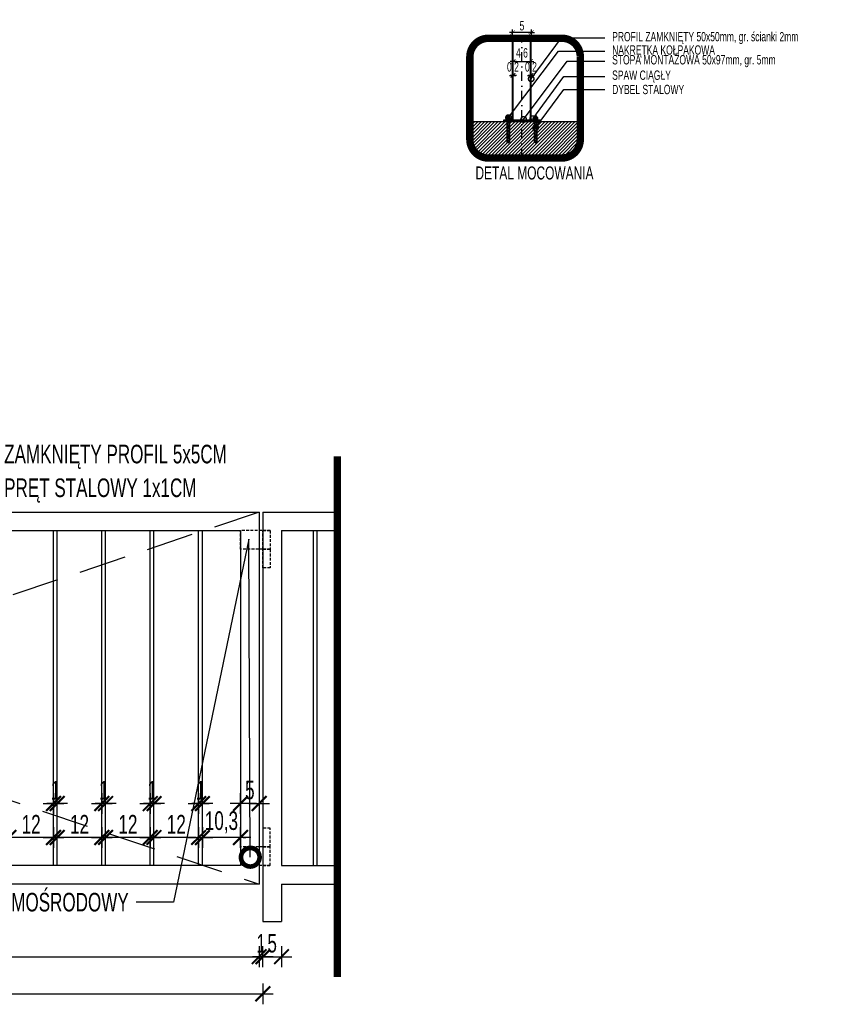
# Model space of a CAD drawing. Header units: millimetres. Extents: x 110792 to 170831, y 17890 to 25890.
# Tile 37 of 44: x 168188 to 168407, y 20831 to 21096. Entities that reach past the tile are written whole.
import ezdxf
from ezdxf import colors
from ezdxf.entities.mleader import LeaderData, LeaderLine
from ezdxf.math import Vec2, Vec3

# ---------------------------------------------------------------- set-up
doc = ezdxf.new("R2010")
doc.units = ezdxf.units.MM
for name, pattern in [('( Dashed )', [0.75, 0.5, -0.25]), ('DASHDOT', [25.4, 12.7, -6.35, 0, -6.35]), ('DASHEDX2', [38.1, 25.4, -12.7])]:
    doc.linetypes.add(name, pattern=pattern)
doc.layers.get('DEFPOINTS').update_dxf_attribs({"lineweight": 9})
for name, color, linetype in [('_HSA_HATCH_WYPEŁNIENIA_PRZEGRÓD', 205, 'Continuous'), ('_HSA_OPIS', 43, 'Continuous'), ('_HSA_OSIE', 30, 'DASHDOT'), ('_HSA_PRZERYWANE', 153, 'DASHEDX2'), ('_HSA_WIDOKOWE', 1, 'Continuous'), ('_HSA_WIDOKOWE_CIENKIE', 8, 'Continuous'), ('_HSA_WYM_10', 141, 'Continuous'), ('_HSA_WYM_20', 141, 'Continuous'), ('_HSA_ŚCIANY_CIENKIE', 2, 'Continuous')]:
    doc.layers.add(name, color=color, linetype=linetype)
doc.styles.add('ARIAL_10', font='Arial Narrow.ttf', dxfattribs={"width": 0.8, "height": 2.5})
doc.styles.add('ARIAL_20', font='Arial Narrow.ttf', dxfattribs={"width": 0.8, "height": 5})
doc.dimstyles.new('WYM_WEWN_10', dxfattribs={"dimscale": 0.7, "dimtxt": 2.5, "dimasz": 0.5, "dimexe": 10, "dimexo": 0, "dimgap": 0.8, "dimtad": 1, "dimdec": 1, "dimrnd": 1e-05, "dimtxsty": 'ARIAL_10', "dimblk": 'Wym-03', "dimcen": 0, "dimdle": 10, "dimse1": 1, "dimse2": 1, "dimclrt": 256, "dimazin": 2, "dimtfac": 1, "dimtdec": 1, "dimtix": 1, "dimtmove": 2, "dimatfit": 0, "dimfxl": 1, "dimtolj": 1, "dimtzin": 0, "dimarcsym": 0})
doc.dimstyles.new('WYM_WEWN_20', dxfattribs={"dimscale": 0.7, "dimtxt": 5, "dimasz": 1, "dimexe": 10, "dimexo": 0, "dimgap": 1.5, "dimtad": 1, "dimdec": 1, "dimrnd": 1e-05, "dimtxsty": 'ARIAL_20', "dimblk": 'Wym-03', "dimcen": 0, "dimdle": 10, "dimse1": 1, "dimse2": 1, "dimclrt": 256, "dimazin": 2, "dimtfac": 1, "dimtdec": 1, "dimtix": 1, "dimtmove": 2, "dimatfit": 0, "dimfxl": 1, "dimtolj": 1, "dimtzin": 0, "dimarcsym": 0})
pattern_1 = [(45, (-8225961.301005, -5653693.934573), (-0.04490128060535, 0.04490128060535), [])]

# ---------------------------------------------------------------- blocks, each defined once
blk = doc.blocks.new('Wym-03')
for p, q in [((0, 4), (0, -4)), ((-4, 0), (4, 0))]:
    blk.add_line(p, q)
blk.add_lwpolyline([(-2.83, -2.83, 0.8, 0.8, 0), (2.83, 2.83, 0.05, 0.05, 0)], format="xyseb")
blk = doc.blocks.new('*D748')
at = {"layer": '_HSA_WYM_20', "color": 0, "lineweight": -2, "transparency": 16777216}
blk.add_line((167954.44, 20833.83), (168253.04, 20833.83), dxfattribs=at)
at = {"layer": 'DEFPOINTS', "color": 0, "transparency": 16777216}
for p in [(167953.74, 20841.46), (168253.74, 20841.46), (168253.74, 20833.83)]:
    blk.add_point(p, dxfattribs=at)
at = {"layer": '_HSA_WYM_20', "color": 0, "lineweight": -2, "transparency": 16777216, "xscale": 0.7, "yscale": 0.7, "zscale": 0.7, "rotation": 180}
blk.add_blockref('Wym-03', (167953.74, 20833.83), dxfattribs=at)
at = {"layer": '_HSA_WYM_20', "color": 0, "lineweight": -2, "transparency": 16777216, "xscale": 0.7, "yscale": 0.7, "zscale": 0.7}
blk.add_blockref('Wym-03', (168253.74, 20833.83), dxfattribs=at)
at = {"layer": '_HSA_WYM_20', "transparency": 16777216, "insert": (168103.74, 20837.43), "char_height": 5, "attachment_point": 5, "style": 'ARIAL_20'}
blk.add_mtext('\\A1;300', dxfattribs=at)
blk = doc.blocks.new('*D753')
at = {"layer": '_HSA_WYM_20', "color": 0, "lineweight": -2, "transparency": 16777216}
blk.add_line((168104.94, 20843.82), (168252.04, 20843.82), dxfattribs=at)
at = {"layer": 'DEFPOINTS', "color": 0, "transparency": 16777216}
for p in [(168104.24, 20863.32), (168252.74, 20863.32), (168252.74, 20843.82)]:
    blk.add_point(p, dxfattribs=at)
at = {"layer": '_HSA_WYM_20', "color": 0, "lineweight": -2, "transparency": 16777216, "xscale": 0.7, "yscale": 0.7, "zscale": 0.7, "rotation": 180}
blk.add_blockref('Wym-03', (168104.24, 20843.82), dxfattribs=at)
at = {"layer": '_HSA_WYM_20', "color": 0, "lineweight": -2, "transparency": 16777216, "xscale": 0.7, "yscale": 0.7, "zscale": 0.7}
blk.add_blockref('Wym-03', (168252.74, 20843.82), dxfattribs=at)
at = {"layer": '_HSA_WYM_20', "transparency": 16777216, "insert": (168178.49, 20847.87), "char_height": 5, "attachment_point": 5, "style": 'ARIAL_20'}
blk.add_mtext('\\A1;148,5', dxfattribs=at)
blk = doc.blocks.new('*D754')
at = {"layer": '_HSA_WYM_20', "color": 0, "lineweight": -2, "transparency": 16777216}
for p, q in [((168252.04, 20843.82), (168251.34, 20843.82)), ((168252.74, 20843.82), (168253.74, 20843.82)), ((168254.44, 20843.82), (168255.14, 20843.82))]:
    blk.add_line(p, q, dxfattribs=at)
at = {"layer": 'DEFPOINTS', "color": 0, "transparency": 16777216}
for p in [(168252.74, 20863.32), (168253.74, 20863.32), (168253.74, 20843.82)]:
    blk.add_point(p, dxfattribs=at)
at = {"layer": '_HSA_WYM_20', "color": 0, "lineweight": -2, "transparency": 16777216, "xscale": 0.7, "yscale": 0.7, "zscale": 0.7}
blk.add_blockref('Wym-03', (168252.74, 20843.82), dxfattribs=at)
at = {"layer": '_HSA_WYM_20', "color": 0, "lineweight": -2, "transparency": 16777216, "xscale": 0.7, "yscale": 0.7, "zscale": 0.7, "rotation": 180}
blk.add_blockref('Wym-03', (168253.74, 20843.82), dxfattribs=at)
at = {"layer": '_HSA_WYM_20', "transparency": 16777216, "insert": (168253.24, 20847.38), "char_height": 5, "attachment_point": 5, "style": 'ARIAL_20'}
blk.add_mtext('\\A1;1', dxfattribs=at)
blk = doc.blocks.new('*D755')
at = {"layer": '_HSA_WYM_20', "color": 0, "lineweight": -2, "transparency": 16777216}
blk.add_line((168254.44, 20843.82), (168258.04, 20843.82), dxfattribs=at)
at = {"layer": 'DEFPOINTS', "color": 0, "transparency": 16777216}
for p in [(168253.74, 20863.32), (168258.74, 20853.32), (168258.74, 20843.82)]:
    blk.add_point(p, dxfattribs=at)
at = {"layer": '_HSA_WYM_20', "color": 0, "lineweight": -2, "transparency": 16777216, "xscale": 0.7, "yscale": 0.7, "zscale": 0.7, "rotation": 180}
blk.add_blockref('Wym-03', (168253.74, 20843.82), dxfattribs=at)
at = {"layer": '_HSA_WYM_20', "color": 0, "lineweight": -2, "transparency": 16777216, "xscale": 0.7, "yscale": 0.7, "zscale": 0.7}
blk.add_blockref('Wym-03', (168258.74, 20843.82), dxfattribs=at)
at = {"layer": '_HSA_WYM_20', "transparency": 16777216, "insert": (168256.24, 20847.41), "char_height": 5, "attachment_point": 5, "style": 'ARIAL_20'}
blk.add_mtext('\\A1;5', dxfattribs=at)
blk = doc.blocks.new('*D784')
at = {"layer": '_HSA_WYM_20', "color": 0, "lineweight": -2, "transparency": 16777216}
blk.add_line((168252.04, 20884.98), (168248.44, 20884.98), dxfattribs=at)
at = {"layer": 'DEFPOINTS', "color": 0, "transparency": 16777216}
for p in [(168247.74, 20884.98), (168247.74, 20868.32), (168252.74, 20868.32)]:
    blk.add_point(p, dxfattribs=at)
at = {"layer": '_HSA_WYM_20', "color": 0, "lineweight": -2, "transparency": 16777216, "xscale": 0.7, "yscale": 0.7, "zscale": 0.7, "rotation": 180}
blk.add_blockref('Wym-03', (168247.74, 20884.98), dxfattribs=at)
at = {"layer": '_HSA_WYM_20', "color": 0, "lineweight": -2, "transparency": 16777216, "xscale": 0.7, "yscale": 0.7, "zscale": 0.7}
blk.add_blockref('Wym-03', (168252.74, 20884.98), dxfattribs=at)
at = {"layer": '_HSA_WYM_20', "transparency": 16777216, "insert": (168250.24, 20888.58), "char_height": 5, "attachment_point": 5, "style": 'ARIAL_20'}
blk.add_mtext('\\A1;5', dxfattribs=at)
blk = doc.blocks.new('*D785')
at = {"layer": '_HSA_WYM_20', "color": 0, "lineweight": -2, "transparency": 16777216}
for p, q in [((168235.79, 20884.98), (168235.09, 20884.98)), ((168237.49, 20884.98), (168236.49, 20884.98)), ((168238.19, 20884.98), (168238.89, 20884.98))]:
    blk.add_line(p, q, dxfattribs=at)
at = {"layer": 'DEFPOINTS', "color": 0, "transparency": 16777216}
for p in [(168236.49, 20884.98), (168236.49, 20868.32), (168237.49, 20868.32)]:
    blk.add_point(p, dxfattribs=at)
at = {"layer": '_HSA_WYM_20', "color": 0, "lineweight": -2, "transparency": 16777216, "xscale": 0.7, "yscale": 0.7, "zscale": 0.7}
blk.add_blockref('Wym-03', (168236.49, 20884.98), dxfattribs=at)
at = {"layer": '_HSA_WYM_20', "color": 0, "lineweight": -2, "transparency": 16777216, "xscale": 0.7, "yscale": 0.7, "zscale": 0.7, "rotation": 180}
blk.add_blockref('Wym-03', (168237.49, 20884.98), dxfattribs=at)
at = {"layer": '_HSA_WYM_20', "transparency": 16777216, "insert": (168236.99, 20888.55), "char_height": 5, "attachment_point": 5, "style": 'ARIAL_20'}
blk.add_mtext('\\A1;1', dxfattribs=at)
blk = doc.blocks.new('*D786')
at = {"layer": '_HSA_WYM_20', "color": 0, "lineweight": -2, "transparency": 16777216}
for p, q in [((168236.79, 20875.86), (168236.09, 20875.86)), ((168247.74, 20875.86), (168237.49, 20875.86)), ((168248.44, 20875.86), (168249.14, 20875.86))]:
    blk.add_line(p, q, dxfattribs=at)
at = {"layer": 'DEFPOINTS', "color": 0, "transparency": 16777216}
for p in [(168237.49, 20875.86), (168237.49, 20868.32), (168247.74, 20868.32)]:
    blk.add_point(p, dxfattribs=at)
at = {"layer": '_HSA_WYM_20', "color": 0, "lineweight": -2, "transparency": 16777216, "xscale": 0.7, "yscale": 0.7, "zscale": 0.7}
blk.add_blockref('Wym-03', (168237.49, 20875.86), dxfattribs=at)
at = {"layer": '_HSA_WYM_20', "color": 0, "lineweight": -2, "transparency": 16777216, "xscale": 0.7, "yscale": 0.7, "zscale": 0.7, "rotation": 180}
blk.add_blockref('Wym-03', (168247.74, 20875.86), dxfattribs=at)
at = {"layer": '_HSA_WYM_20', "transparency": 16777216, "insert": (168242.61, 20879.92), "char_height": 5, "attachment_point": 5, "style": 'ARIAL_20'}
blk.add_mtext('\\A1;10,3', dxfattribs=at)
blk = doc.blocks.new('*D804')
at = {"layer": '_HSA_WYM_20', "color": 0, "lineweight": -2, "transparency": 16777216}
blk.add_line((168235.79, 20875.86), (168225.19, 20875.86), dxfattribs=at)
at = {"layer": 'DEFPOINTS', "color": 0, "transparency": 16777216}
for p in [(168224.49, 20875.86), (168224.49, 20868.32), (168236.49, 20868.32)]:
    blk.add_point(p, dxfattribs=at)
at = {"layer": '_HSA_WYM_20', "color": 0, "lineweight": -2, "transparency": 16777216, "xscale": 0.7, "yscale": 0.7, "zscale": 0.7, "rotation": 180}
blk.add_blockref('Wym-03', (168224.49, 20875.86), dxfattribs=at)
at = {"layer": '_HSA_WYM_20', "color": 0, "lineweight": -2, "transparency": 16777216, "xscale": 0.7, "yscale": 0.7, "zscale": 0.7}
blk.add_blockref('Wym-03', (168236.49, 20875.86), dxfattribs=at)
at = {"layer": '_HSA_WYM_20', "transparency": 16777216, "insert": (168230.49, 20879.42), "char_height": 5, "attachment_point": 5, "style": 'ARIAL_20'}
blk.add_mtext('\\A1;12', dxfattribs=at)
blk = doc.blocks.new('*D805')
at = {"layer": '_HSA_WYM_20', "color": 0, "lineweight": -2, "transparency": 16777216}
for p, q in [((168222.79, 20884.98), (168222.09, 20884.98)), ((168224.49, 20884.98), (168223.49, 20884.98)), ((168225.19, 20884.98), (168225.89, 20884.98))]:
    blk.add_line(p, q, dxfattribs=at)
at = {"layer": 'DEFPOINTS', "color": 0, "transparency": 16777216}
for p in [(168223.49, 20884.98), (168223.49, 20868.32), (168224.49, 20868.32)]:
    blk.add_point(p, dxfattribs=at)
at = {"layer": '_HSA_WYM_20', "color": 0, "lineweight": -2, "transparency": 16777216, "xscale": 0.7, "yscale": 0.7, "zscale": 0.7}
blk.add_blockref('Wym-03', (168223.49, 20884.98), dxfattribs=at)
at = {"layer": '_HSA_WYM_20', "color": 0, "lineweight": -2, "transparency": 16777216, "xscale": 0.7, "yscale": 0.7, "zscale": 0.7, "rotation": 180}
blk.add_blockref('Wym-03', (168224.49, 20884.98), dxfattribs=at)
at = {"layer": '_HSA_WYM_20', "transparency": 16777216, "insert": (168223.99, 20888.55), "char_height": 5, "attachment_point": 5, "style": 'ARIAL_20'}
blk.add_mtext('\\A1;1', dxfattribs=at)
blk = doc.blocks.new('*D787')
at = {"layer": '_HSA_WYM_20', "color": 0, "lineweight": -2, "transparency": 16777216}
blk.add_line((168222.79, 20875.86), (168212.19, 20875.86), dxfattribs=at)
at = {"layer": 'DEFPOINTS', "color": 0, "transparency": 16777216}
for p in [(168211.49, 20875.86), (168211.49, 20868.32), (168223.49, 20868.32)]:
    blk.add_point(p, dxfattribs=at)
at = {"layer": '_HSA_WYM_20', "color": 0, "lineweight": -2, "transparency": 16777216, "xscale": 0.7, "yscale": 0.7, "zscale": 0.7, "rotation": 180}
blk.add_blockref('Wym-03', (168211.49, 20875.86), dxfattribs=at)
at = {"layer": '_HSA_WYM_20', "color": 0, "lineweight": -2, "transparency": 16777216, "xscale": 0.7, "yscale": 0.7, "zscale": 0.7}
blk.add_blockref('Wym-03', (168223.49, 20875.86), dxfattribs=at)
at = {"layer": '_HSA_WYM_20', "transparency": 16777216, "insert": (168217.49, 20879.42), "char_height": 5, "attachment_point": 5, "style": 'ARIAL_20'}
blk.add_mtext('\\A1;12', dxfattribs=at)
blk = doc.blocks.new('*D788')
at = {"layer": '_HSA_WYM_20', "color": 0, "lineweight": -2, "transparency": 16777216}
for p, q in [((168209.79, 20884.98), (168209.09, 20884.98)), ((168211.49, 20884.98), (168210.49, 20884.98)), ((168212.19, 20884.98), (168212.89, 20884.98))]:
    blk.add_line(p, q, dxfattribs=at)
at = {"layer": 'DEFPOINTS', "color": 0, "transparency": 16777216}
for p in [(168210.49, 20884.98), (168210.49, 20868.32), (168211.49, 20868.32)]:
    blk.add_point(p, dxfattribs=at)
at = {"layer": '_HSA_WYM_20', "color": 0, "lineweight": -2, "transparency": 16777216, "xscale": 0.7, "yscale": 0.7, "zscale": 0.7}
blk.add_blockref('Wym-03', (168210.49, 20884.98), dxfattribs=at)
at = {"layer": '_HSA_WYM_20', "color": 0, "lineweight": -2, "transparency": 16777216, "xscale": 0.7, "yscale": 0.7, "zscale": 0.7, "rotation": 180}
blk.add_blockref('Wym-03', (168211.49, 20884.98), dxfattribs=at)
at = {"layer": '_HSA_WYM_20', "transparency": 16777216, "insert": (168210.99, 20888.55), "char_height": 5, "attachment_point": 5, "style": 'ARIAL_20'}
blk.add_mtext('\\A1;1', dxfattribs=at)
blk = doc.blocks.new('*D789')
at = {"layer": '_HSA_WYM_20', "color": 0, "lineweight": -2, "transparency": 16777216}
blk.add_line((168209.79, 20875.86), (168199.19, 20875.86), dxfattribs=at)
at = {"layer": 'DEFPOINTS', "color": 0, "transparency": 16777216}
for p in [(168198.49, 20875.86), (168198.49, 20868.32), (168210.49, 20868.32)]:
    blk.add_point(p, dxfattribs=at)
at = {"layer": '_HSA_WYM_20', "color": 0, "lineweight": -2, "transparency": 16777216, "xscale": 0.7, "yscale": 0.7, "zscale": 0.7, "rotation": 180}
blk.add_blockref('Wym-03', (168198.49, 20875.86), dxfattribs=at)
at = {"layer": '_HSA_WYM_20', "color": 0, "lineweight": -2, "transparency": 16777216, "xscale": 0.7, "yscale": 0.7, "zscale": 0.7}
blk.add_blockref('Wym-03', (168210.49, 20875.86), dxfattribs=at)
at = {"layer": '_HSA_WYM_20', "transparency": 16777216, "insert": (168204.49, 20879.42), "char_height": 5, "attachment_point": 5, "style": 'ARIAL_20'}
blk.add_mtext('\\A1;12', dxfattribs=at)
blk = doc.blocks.new('*D790')
at = {"layer": '_HSA_WYM_20', "color": 0, "lineweight": -2, "transparency": 16777216}
for p, q in [((168196.79, 20884.98), (168196.09, 20884.98)), ((168198.49, 20884.98), (168197.49, 20884.98)), ((168199.19, 20884.98), (168199.89, 20884.98))]:
    blk.add_line(p, q, dxfattribs=at)
at = {"layer": 'DEFPOINTS', "color": 0, "transparency": 16777216}
for p in [(168197.49, 20884.98), (168197.49, 20868.32), (168198.49, 20868.32)]:
    blk.add_point(p, dxfattribs=at)
at = {"layer": '_HSA_WYM_20', "color": 0, "lineweight": -2, "transparency": 16777216, "xscale": 0.7, "yscale": 0.7, "zscale": 0.7}
blk.add_blockref('Wym-03', (168197.49, 20884.98), dxfattribs=at)
at = {"layer": '_HSA_WYM_20', "color": 0, "lineweight": -2, "transparency": 16777216, "xscale": 0.7, "yscale": 0.7, "zscale": 0.7, "rotation": 180}
blk.add_blockref('Wym-03', (168198.49, 20884.98), dxfattribs=at)
at = {"layer": '_HSA_WYM_20', "transparency": 16777216, "insert": (168197.99, 20888.55), "char_height": 5, "attachment_point": 5, "style": 'ARIAL_20'}
blk.add_mtext('\\A1;1', dxfattribs=at)
blk = doc.blocks.new('*D791')
at = {"layer": '_HSA_WYM_20', "color": 0, "lineweight": -2, "transparency": 16777216}
blk.add_line((168196.79, 20875.86), (168186.19, 20875.86), dxfattribs=at)
at = {"layer": 'DEFPOINTS', "color": 0, "transparency": 16777216}
for p in [(168185.49, 20875.86), (168185.49, 20868.32), (168197.49, 20868.32)]:
    blk.add_point(p, dxfattribs=at)
at = {"layer": '_HSA_WYM_20', "color": 0, "lineweight": -2, "transparency": 16777216, "xscale": 0.7, "yscale": 0.7, "zscale": 0.7, "rotation": 180}
blk.add_blockref('Wym-03', (168185.49, 20875.86), dxfattribs=at)
at = {"layer": '_HSA_WYM_20', "color": 0, "lineweight": -2, "transparency": 16777216, "xscale": 0.7, "yscale": 0.7, "zscale": 0.7}
blk.add_blockref('Wym-03', (168197.49, 20875.86), dxfattribs=at)
at = {"layer": '_HSA_WYM_20', "transparency": 16777216, "insert": (168191.49, 20879.42), "char_height": 5, "attachment_point": 5, "style": 'ARIAL_20'}
blk.add_mtext('\\A1;12', dxfattribs=at)
blk = doc.blocks.new('_DotSmall')
at = {"color": 0, "linetype": 'ByBlock', "const_width": 0.5}
blk.add_lwpolyline([(-0.0625, 0, 1), (0.0625, 0, 1)], format="xyb", close=True, dxfattribs=at)
blk = doc.blocks.new('IP_HILTI_HAS1')
at = {"color": 0, "linetype": 'ByBlock'}
for p, q in [((0, 113.4), (-7, 110.9)), ((-7, 0), (-7, 110.9)), ((6, 110), (-6, 110)), ((-6, 110), (-6, 2.7)), ((-4.9, 106.6), (-4.9, 2.7)), ((0, 113.4), (7, 110.9)), ((4.9, 106.6), (4.9, 2.7)), ((6, 110), (6, 2.7)), ((7, 0), (7, 110.9)), ((-6, 2.7), (-5.3, 1.9)), ((0, 2.7), (-6, 2.7)), ((-5, 1.2), (-5, -1.3)), ((-4.1, 1.2), (0, 1.2)), ((0, 2.7), (6, 2.7)), ((4.1, 1.2), (0, 1.2)), ((5, 1.2), (5, -1.3)), ((6, 2.7), (5.3, 1.9)), ((-12, -10), (12, -10)), ((-12, -10), (-12, -12.5)), ((-12, -12.5), (12, -12.5)), ((0, 0), (-7, 0)), ((-6.5, -10), (-6.5, -12.5)), ((-6, -2.7), (-5.3, -2)), ((0, -2.7), (-6, -2.7)), ((-6, -2.7), (-6, -10)), ((-4.9, -2.7), (-4.9, -10)), ((-4.1, -1.3), (0, -1.3)), ((0, 0), (7, 0)), ((4.1, -1.3), (0, -1.3)), ((0, -2.7), (6, -2.7)), ((0, -10), (0, -10)), ((4.9, -2.7), (4.9, -10)), ((6, -2.7), (5.3, -2)), ((6, -2.7), (6, -10)), ((6.5, -10), (6.5, -12.5)), ((12, -10), (12, -12.5))]:
    blk.add_line(p, q, dxfattribs=at)
at = {"color": 0, "linetype": 'DASHDOT'}
blk.add_line((0, 113.4), (0, -31.4), dxfattribs=at)
at = {"color": 0, "linetype": 'ByBlock', "ltscale": 0.2}
for p, q in [((-11, -14.3), (-11, -20.7)), ((-8.2, -12.5), (8.2, -12.5)), ((-8.2, -22.5), (-5.5, -22.5)), ((-5.5, -14.3), (-5.5, -20.7)), ((-5.5, -22.5), (5.5, -22.5)), ((5.5, -14.3), (5.5, -20.7)), ((5.5, -22.5), (8.2, -22.5)), ((10.9, -14.3), (10.9, -20.7))]:
    blk.add_line(p, q, dxfattribs=at)
at = {"color": 0, "linetype": 'ByBlock'}
for centre, radius, start, end in [((0, 110), 6, 180, 0), ((-6, 1.2), 1, 0, 45), ((6, 1.2), 1, 135, 180), ((-6, -1.3), 1, 315, 0), ((6, -1.3), 1, 180, 225)]:
    blk.add_arc(centre, radius, start, end, dxfattribs=at)
at = {"color": 0, "linetype": 'ByBlock', "ltscale": 0.2}
for centre, radius, start, end in [((-8.2, -15.5), 3, 23.9569, 156.0431), ((-8.2, -19.5), 3, 203.9569, 336.0431), ((0, -21.8), 9.31, 53.9946, 126.0054), ((0, -13.2), 9.31, 233.9946, 306.0054), ((8.2, -15.5), 3, 23.9569, 156.0431), ((8.2, -19.5), 3, 203.9569, 336.0431)]:
    blk.add_arc(centre, radius, start, end, dxfattribs=at)
blk.add_arc((0, -22.5), 8.21, 180, 0)
blk = doc.blocks.new('*D808')
at = {"layer": '_HSA_WYM_10', "color": 0, "lineweight": -2, "transparency": 16777216}
for p, q in [((168320.61, 21080.66), (168320.4, 21080.66)), ((168320.82, 21080.66), (168321.02, 21080.66)), ((168321.23, 21080.66), (168321.44, 21080.66))]:
    blk.add_line(p, q, dxfattribs=at)
at = {"layer": 'DEFPOINTS', "color": 0, "transparency": 16777216}
for p in [(168320.82, 21090.65), (168321.02, 21090.65), (168321.02, 21080.66)]:
    blk.add_point(p, dxfattribs=at)
at = {"layer": '_HSA_WYM_10', "color": 0, "lineweight": -2, "transparency": 16777216, "xscale": 0.21, "yscale": 0.21, "zscale": 0.21}
blk.add_blockref('Wym-03', (168320.82, 21080.66), dxfattribs=at)
at = {"layer": '_HSA_WYM_10', "color": 0, "lineweight": -2, "transparency": 16777216, "xscale": 0.21, "yscale": 0.21, "zscale": 0.21, "rotation": 180}
blk.add_blockref('Wym-03', (168321.02, 21080.66), dxfattribs=at)
at = {"layer": '_HSA_WYM_10', "transparency": 16777216, "insert": (168320.92, 21082.72), "char_height": 2.5, "attachment_point": 5, "style": 'ARIAL_10'}
blk.add_mtext('\\A1;0,2', dxfattribs=at)
blk = doc.blocks.new('*D809')
at = {"layer": '_HSA_WYM_10', "color": 0, "lineweight": -2, "transparency": 16777216}
blk.add_line((168321.23, 21084.42), (168325.44, 21084.42), dxfattribs=at)
at = {"layer": 'DEFPOINTS', "color": 0, "transparency": 16777216}
for p in [(168321.02, 21090.65), (168325.65, 21084.42), (168325.65, 21084.39)]:
    blk.add_point(p, dxfattribs=at)
at = {"layer": '_HSA_WYM_10', "color": 0, "lineweight": -2, "transparency": 16777216, "xscale": 0.21, "yscale": 0.21, "zscale": 0.21, "rotation": 180}
blk.add_blockref('Wym-03', (168321.02, 21084.42), dxfattribs=at)
at = {"layer": '_HSA_WYM_10', "color": 0, "lineweight": -2, "transparency": 16777216, "xscale": 0.21, "yscale": 0.21, "zscale": 0.21}
blk.add_blockref('Wym-03', (168325.65, 21084.42), dxfattribs=at)
at = {"layer": '_HSA_WYM_10', "transparency": 16777216, "insert": (168323.34, 21086.49), "char_height": 2.5, "attachment_point": 5, "style": 'ARIAL_10'}
blk.add_mtext('\\A1;4,6', dxfattribs=at)
blk = doc.blocks.new('*D810')
at = {"layer": '_HSA_WYM_10', "color": 0, "lineweight": -2, "transparency": 16777216}
for p, q in [((168325.44, 21080.66), (168325.23, 21080.66)), ((168325.65, 21080.66), (168325.85, 21080.66)), ((168326.06, 21080.66), (168326.27, 21080.66))]:
    blk.add_line(p, q, dxfattribs=at)
at = {"layer": 'DEFPOINTS', "color": 0, "transparency": 16777216}
for p in [(168325.65, 21080.63), (168325.85, 21080.66), (168325.85, 21080.65)]:
    blk.add_point(p, dxfattribs=at)
at = {"layer": '_HSA_WYM_10', "color": 0, "lineweight": -2, "transparency": 16777216, "xscale": 0.21, "yscale": 0.21, "zscale": 0.21}
blk.add_blockref('Wym-03', (168325.65, 21080.66), dxfattribs=at)
at = {"layer": '_HSA_WYM_10', "color": 0, "lineweight": -2, "transparency": 16777216, "xscale": 0.21, "yscale": 0.21, "zscale": 0.21, "rotation": 180}
blk.add_blockref('Wym-03', (168325.85, 21080.66), dxfattribs=at)
at = {"layer": '_HSA_WYM_10', "transparency": 16777216, "insert": (168325.75, 21082.72), "char_height": 2.5, "attachment_point": 5, "style": 'ARIAL_10'}
blk.add_mtext('\\A1;0,2', dxfattribs=at)
blk = doc.blocks.new('*D811')
at = {"layer": '_HSA_WYM_10', "color": 0, "lineweight": -2, "transparency": 16777216}
blk.add_line((168325.64, 21092.17), (168321.03, 21092.17), dxfattribs=at)
at = {"layer": 'DEFPOINTS', "color": 0, "transparency": 16777216}
for p in [(168320.82, 21092.17), (168320.82, 21088.21), (168325.85, 21088.21)]:
    blk.add_point(p, dxfattribs=at)
at = {"layer": '_HSA_WYM_10', "color": 0, "lineweight": -2, "transparency": 16777216, "xscale": 0.21, "yscale": 0.21, "zscale": 0.21, "rotation": 180}
blk.add_blockref('Wym-03', (168320.82, 21092.17), dxfattribs=at)
at = {"layer": '_HSA_WYM_10', "color": 0, "lineweight": -2, "transparency": 16777216, "xscale": 0.21, "yscale": 0.21, "zscale": 0.21}
blk.add_blockref('Wym-03', (168325.85, 21092.17), dxfattribs=at)
at = {"layer": '_HSA_WYM_10', "transparency": 16777216, "insert": (168323.34, 21094), "char_height": 2.5, "attachment_point": 5, "style": 'ARIAL_10'}
blk.add_mtext('\\A1;5', dxfattribs=at)

msp = doc.modelspace()

# ---------------------------------------------------------------- hatches: boundary and pattern name
at = {"layer": '_HSA_HATCH_WYPEŁNIENIA_PRZEGRÓD', "transparency": 33554687}
h = msp.add_hatch(dxfattribs=at)
h.set_pattern_fill('ANSI31', color=256, scale=0.02)
h.set_pattern_definition(pattern_1)
edge = h.paths.add_edge_path()
edge.add_line((168325.85, 21090.65), (168325.65, 21090.65))
edge.add_line((168325.65, 21090.65), (168325.65, 21068.76))
edge.add_line((168325.65, 21068.76), (168325.76, 21068.76))
edge.add_arc((168325.85, 21068.79), 0.098, 152.1637, 198.0444, ccw=False)
edge.add_arc((168326.28, 21068.57), 0.586, 137.2892, 152.1637, ccw=False)
edge.add_line((168325.85, 21068.96), (168325.85, 21090.65))
edge = h.paths.add_edge_path()
edge.add_line((168321.02, 21090.65), (168320.82, 21090.65))
edge.add_line((168320.82, 21090.65), (168320.82, 21068.96))
edge.add_arc((168320.44, 21068.6), 0.523, 24.5194, 43.2168, ccw=False)
edge.add_arc((168320.82, 21068.79), 0.098, -18.0444, 16.8989, ccw=False)
edge.add_line((168320.92, 21068.76), (168321.02, 21068.76))
edge.add_line((168321.02, 21068.76), (168321.02, 21090.65))
h = msp.add_hatch(dxfattribs=at)
h.set_pattern_fill('ANSI31', color=256, scale=0.02)
h.set_pattern_definition(pattern_1)
h.paths.add_polyline_path([(168319.36, 21068.76), (168318.49, 21068.76), (168318.49, 21068.26), (168319.36, 21068.26)])
edge = h.paths.add_edge_path()
edge.add_line((168326.72, 21068.76), (168326.03, 21068.76))
edge.add_arc((168325.85, 21068.92), 0.241, 282.5696, 318.6488, ccw=False)
edge.add_arc((168325.88, 21068.81), 0.125, 220.8424, 283.6603, ccw=False)
edge.add_arc((168325.85, 21068.79), 0.098, 198.0444, 222.7927, ccw=False)
edge.add_line((168325.76, 21068.76), (168320.92, 21068.76))
edge.add_arc((168320.82, 21068.79), 0.098, 317.2073, 341.9556, ccw=False)
edge.add_arc((168320.8, 21068.82), 0.133, 249.7049, 317.2073, ccw=False)
edge.add_arc((168320.93, 21069.17), 0.513, 233.1865, 249.7049, ccw=False)
edge.add_line((168320.62, 21068.76), (168319.96, 21068.76))
edge.add_line((168319.96, 21068.76), (168319.96, 21068.26))
edge.add_line((168319.96, 21068.26), (168326.72, 21068.26))
edge.add_line((168326.72, 21068.26), (168326.72, 21068.76))
h.paths.add_polyline_path([(168328.19, 21068.76), (168327.32, 21068.76), (168327.32, 21068.26), (168328.19, 21068.26)])
h = msp.add_hatch(dxfattribs=at)
h.set_pattern_fill('ANSI37', color=256, scale=0.01)
h.set_pattern_definition([(45, (-8225961.401005, -5653693.934573), (-0.02245064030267, 0.02245064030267), []), (135, (-8225961.401005, -5653693.934573), (-0.02245064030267, -0.02245064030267), [])])
h.paths.add_polyline_path([(168320.62, 21068.76), (168320.82, 21068.96, -0.064994), (168320.91, 21068.84, -0.318318), (168320.9, 21068.73, -0.303358), (168320.75, 21068.69, -0.0722)])
h = msp.add_hatch(dxfattribs=at)
h.set_pattern_fill('ANSI37', color=256, scale=0.01)
h.set_pattern_definition([(45, (-8225961.201005, -5653693.934573), (-0.02245064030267, 0.02245064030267), []), (135, (-8225961.201005, -5653693.934573), (-0.02245064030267, -0.02245064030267), [])])
h.paths.add_polyline_path([(168326.05, 21068.76), (168325.85, 21068.96, 0.064994), (168325.77, 21068.84, 0.318318), (168325.78, 21068.73, 0.303358), (168325.92, 21068.69, 0.0722)])
h = msp.add_hatch(dxfattribs=at)
h.set_pattern_fill('ANSI31', color=256, scale=0.2)
h.set_pattern_definition([(45, (-8225961.301, -5653693.9346), (-0.449012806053, 0.449012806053), [])])
edge = h.paths.add_edge_path()
edge.add_line((168309.35, 21068.26), (168309.35, 21063.45))
edge.add_arc((168314.35, 21063.45), 5, 180, 270)
edge.add_line((168314.35, 21058.45), (168334.01, 21058.45))
edge.add_arc((168334.01, 21063.45), 5, 270, 360)
edge.add_line((168339.01, 21063.45), (168339.01, 21068.26))
edge.add_line((168339.01, 21068.26), (168309.35, 21068.26))

# ---------------------------------------------------------------- linework, layer by layer
at = {"layer": '_HSA_OPIS', "linetype": '( Dashed )', "ltscale": 5, "const_width": 2}
msp.add_lwpolyline([(168314.35, 21090.65), (168334.11, 21090.65, -0.418376), (168339.01, 21085.65), (168339.01, 21063.45, -0.414214), (168334.01, 21058.45), (168314.35, 21058.45, -0.414214), (168309.35, 21063.45), (168309.35, 21085.65, -0.414214)], format="xyb", close=True, dxfattribs=at)
at = {"layer": '_HSA_OSIE', "ltscale": 0.2}
msp.add_lwpolyline([(168323.34, 21058.45), (168323.34, 21090.65)], dxfattribs=at)
at = {"layer": '_HSA_PRZERYWANE', "ltscale": 0.03}
for p, q in [((168255.74, 20958.32), (168247.74, 20958.32)), ((168247.74, 20953.32), (168247.74, 20958.32)), ((168253.74, 20953.32), (168247.74, 20953.32)), ((168253.74, 20873.32), (168247.74, 20873.32)), ((168247.74, 20873.32), (168247.74, 20868.32)), ((168255.74, 20868.32), (168247.74, 20868.32))]:
    msp.add_line(p, q, dxfattribs=at)
at = {"layer": '_HSA_PRZERYWANE', "ltscale": 0.5, "const_width": 2}
msp.add_lwpolyline([(168273.74, 20838.32), (168273.74, 20978.32)], dxfattribs=at)
at = {"layer": '_HSA_PRZERYWANE', "ltscale": 0.5}
msp.add_lwpolyline([(168252.74, 20963.32), (168104.24, 20913.32), (168252.74, 20863.32)], dxfattribs=at)
at = {"layer": '_HSA_PRZERYWANE', "ltscale": 0.03}
for points in [[(168255.74, 20953.32), (168253.74, 20953.32), (168253.74, 20958.32), (168255.74, 20958.32)], [(168255.74, 20948.32), (168253.74, 20948.32), (168253.74, 20953.32), (168255.74, 20953.32)], [(168255.74, 20878.32), (168253.74, 20878.32), (168253.74, 20873.32), (168255.74, 20873.32)], [(168255.74, 20873.32), (168253.74, 20873.32), (168253.74, 20868.32), (168255.74, 20868.32)]]:
    msp.add_lwpolyline(points, close=True, dxfattribs=at)
at = {"layer": '_HSA_WIDOKOWE'}
for p, q in [((168319.36, 21068.76), (168319.96, 21068.76)), ((168319.36, 21068.76), (168319.96, 21068.76)), ((168327.32, 21068.76), (168326.72, 21068.76)), ((168326.72, 21068.76), (168327.32, 21068.76)), ((168319.36, 21068.26), (168319.96, 21068.26)), ((168319.36, 21068.26), (168319.96, 21068.26)), ((168326.72, 21068.26), (168327.32, 21068.26)), ((168326.72, 21068.26), (168327.32, 21068.26))]:
    msp.add_line(p, q, dxfattribs=at)
at = {"layer": '_HSA_WIDOKOWE_CIENKIE'}
for p, q in [((168309.35, 21068.26), (168339.01, 21068.26)), ((168197.49, 20868.32), (168197.49, 20958.32)), ((168198.49, 20868.32), (168198.49, 20958.32)), ((168210.49, 20868.32), (168210.49, 20958.32)), ((168211.49, 20868.32), (168211.49, 20958.32)), ((168223.49, 20868.32), (168223.49, 20958.32)), ((168224.49, 20868.32), (168224.49, 20958.32)), ((168236.49, 20868.32), (168236.49, 20958.32)), ((168237.49, 20868.32), (168237.49, 20958.32)), ((168267.35, 20868.32), (168267.35, 20958.32)), ((168268.35, 20868.32), (168268.35, 20958.32))]:
    msp.add_line(p, q, dxfattribs=at)
at = {"layer": '_HSA_ŚCIANY_CIENKIE'}
for p, q in [((168318.49, 21068.76), (168319.36, 21068.76)), ((168318.49, 21068.26), (168318.49, 21068.76)), ((168319.36, 21068.26), (168319.36, 21068.76)), ((168319.96, 21068.76), (168320.62, 21068.76)), ((168319.96, 21068.26), (168319.96, 21068.76)), ((168320.92, 21068.76), (168325.76, 21068.76)), ((168326.05, 21068.76), (168326.72, 21068.76)), ((168326.72, 21068.26), (168326.72, 21068.76)), ((168327.32, 21068.76), (168328.19, 21068.76)), ((168327.32, 21068.26), (168327.32, 21068.76)), ((168328.19, 21068.76), (168328.19, 21068.26)), ((168318.49, 21068.26), (168319.36, 21068.26)), ((168319.96, 21068.26), (168326.72, 21068.26)), ((168327.32, 21068.26), (168328.19, 21068.26))]:
    msp.add_line(p, q, dxfattribs=at)
at = {"layer": '_HSA_ŚCIANY_CIENKIE', "ltscale": 10}
for p, q in [((168253.74, 20963.32), (168273.74, 20963.32)), ((168253.74, 20963.32), (168253.74, 20853.32)), ((168258.74, 20958.32), (168273.74, 20958.32)), ((168258.74, 20958.32), (168258.74, 20868.32)), ((168258.74, 20868.32), (168273.74, 20868.32)), ((168258.74, 20863.32), (168273.74, 20863.32)), ((168258.74, 20863.32), (168258.74, 20853.32)), ((168253.74, 20853.32), (168258.74, 20853.32))]:
    msp.add_line(p, q, dxfattribs=at)
at = {"layer": '_HSA_ŚCIANY_CIENKIE'}
for points in [[(168320.82, 21068.96), (168320.82, 21090.65)], [(168321.02, 21068.76), (168321.02, 21090.65)], [(168325.65, 21068.76), (168325.65, 21090.65)], [(168325.85, 21068.96), (168325.85, 21090.65)]]:
    msp.add_lwpolyline(points, dxfattribs=at)
for points in [[(168320.62, 21068.76), (168320.82, 21068.96, -0.064994), (168320.91, 21068.84, -0.318318), (168320.9, 21068.73, -0.303358), (168320.75, 21068.69, -0.0722)], [(168326.05, 21068.76), (168325.85, 21068.96, 0.064994), (168325.77, 21068.84, 0.318318), (168325.78, 21068.73, 0.303358), (168325.92, 21068.69, 0.0722)]]:
    msp.add_lwpolyline(points, format="xyb", close=True, dxfattribs=at)
at = {"layer": '_HSA_ŚCIANY_CIENKIE', "ltscale": 10}
for points in [[(168252.74, 20863.32), (168104.24, 20863.32), (168104.24, 20963.32), (168252.74, 20963.32)], [(168247.74, 20868.32), (168109.24, 20868.32), (168109.24, 20958.32), (168247.74, 20958.32)]]:
    msp.add_lwpolyline(points, close=True, dxfattribs=at)

# ---------------------------------------------------------------- block references
at = {"layer": '_HSA_WIDOKOWE', "yscale": 0.04999989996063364, "zscale": 0.04999989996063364, "rotation": 180}
for p, xscale in [((168319.66, 21068.26), -0.04999989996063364), ((168327.02, 21068.26), 0.04999989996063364)]:
    msp.add_blockref('IP_HILTI_HAS1', p, dxfattribs=dict(at, xscale=xscale))

# ---------------------------------------------------------------- texts
at = {"layer": '_HSA_OPIS', "linetype": '( Dashed )', "ltscale": 5, "insert": (168310.85, 21056.2), "char_height": 3.5, "attachment_point": 1, "style": 'ARIAL_20'}
msp.add_mtext_dynamic_manual_height_columns('DETAL MOCOWANIA', width=50.9442, gutter_width=17.5, heights=[0], dxfattribs=at)

# ---------------------------------------------------------------- dimensions: what is measured, and where the dimension line sits
at = {"layer": '_HSA_WYM_10'}
for p1, p2, distance, picture, middle in [((168325.85, 21088.21), (168320.82, 21088.21), -3.96, '*D811', (168323.34, 21094)), ((168320.82, 21090.65), (168321.02, 21090.65), -9.99, '*D808', (168320.92, 21082.72))]:
    dim = msp.add_aligned_dim(p1=p1, p2=p2, distance=distance, dimstyle='WYM_WEWN_10', override={"dimasz": 0.3}, dxfattribs=at)
    dim.commit()
    dim.dimension.update_dxf_attribs({"geometry": picture, "text_midpoint": middle})
for base, p1, p2, picture, middle in [((168325.65, 21084.42), (168321.02, 21090.65), (168325.65, 21084.39), '*D809', (168323.34, 21086.49)), ((168325.85, 21080.66), (168325.65, 21080.63), (168325.85, 21080.65), '*D810', (168325.75, 21082.72))]:
    dim = msp.add_linear_dim(base=base, p1=p1, p2=p2, angle=180, dimstyle='WYM_WEWN_10', override={"dimasz": 0.3}, dxfattribs=at)
    dim.commit()
    dim.dimension.update_dxf_attribs({"geometry": picture, "text_midpoint": middle})
at = {"layer": '_HSA_WYM_20'}
for p1, p2, distance, picture, middle in [((168198.49, 20868.32), (168197.49, 20868.32), -16.67, '*D790', (168197.99, 20888.55)), ((168211.49, 20868.32), (168210.49, 20868.32), -16.67, '*D788', (168210.99, 20888.55)), ((168224.49, 20868.32), (168223.49, 20868.32), -16.67, '*D805', (168223.99, 20888.55)), ((168237.49, 20868.32), (168236.49, 20868.32), -16.67, '*D785', (168236.99, 20888.55)), ((168252.74, 20868.32), (168247.74, 20868.32), -16.67, '*D784', (168250.24, 20888.58)), ((168197.49, 20868.32), (168185.49, 20868.32), -7.55, '*D791', (168191.49, 20879.42)), ((168210.49, 20868.32), (168198.49, 20868.32), -7.55, '*D789', (168204.49, 20879.42)), ((168223.49, 20868.32), (168211.49, 20868.32), -7.55, '*D787', (168217.49, 20879.42)), ((168236.49, 20868.32), (168224.49, 20868.32), -7.55, '*D804', (168230.49, 20879.42)), ((168247.73547419, 20868.31756996), (168237.48547419, 20868.31756996), -7.54565727, '*D786', (168242.61047419, 20879.91800213)), ((167953.74, 20841.46), (168253.74, 20841.46), -7.64, '*D748', (168103.74, 20837.43))]:
    dim = msp.add_aligned_dim(p1=p1, p2=p2, distance=distance, dimstyle='WYM_WEWN_20', dxfattribs=at)
    dim.commit()
    dim.dimension.update_dxf_attribs({"geometry": picture, "text_midpoint": middle})
for base, p1, p2, picture, middle in [((168252.74, 20843.82), (168104.24, 20863.32), (168252.74, 20863.32), '*D753', (168178.49, 20847.87)), ((168253.74, 20843.82), (168252.74, 20863.32), (168253.74, 20863.32), '*D754', (168253.24, 20847.38)), ((168258.74, 20843.82), (168253.74, 20863.32), (168258.74, 20853.32), '*D755', (168256.24, 20847.41))]:
    dim = msp.add_linear_dim(base=base, p1=p1, p2=p2, angle=180, dimstyle='WYM_WEWN_20', dxfattribs=at)
    dim.commit()
    dim.dimension.update_dxf_attribs({"geometry": picture, "text_midpoint": middle})

# ---------------------------------------------------------------- leaders
at = {"layer": '_HSA_OPIS'}
ml = msp.add_multileader_mtext('Standard', dxfattribs=at)
ml.set_content('PROFIL ZAMKNIĘTY 50x50mm, gr. ścianki 2mm', color=256, style='ARIAL_10')
ml.set_leader_properties()
ml.set_arrow_properties(name='DOTSMALL')
ml.build(insert=Vec2(0, 0))
ml.multileader.update_dxf_attribs({"dogleg_length": 2, "arrow_head_size": 3})
ctx = ml.context
ctx.base_point, ctx.char_height, ctx.arrow_head_size, ctx.plane_origin = Vec3(168345.57, 21090.72), 2.5, 3, Vec3(169078.77, 21979.91)
notes = []
notes.append((ctx, [(0, (1, 1, 0), (168333.95, 21090.72), (1, 0), 11.62, [(0, [(168325.82, 21079.75)], 0, [])])]))
ctx.mtext.insert, ctx.mtext.rotation, ctx.mtext.width, ctx.mtext.defined_height = Vec3(168347.57, 21092.33), -6.283185, 59.4144, 7.28
ml = msp.add_multileader_mtext('Standard', dxfattribs=at)
ml.set_content('NAKRĘTKA KOŁPAKOWA', color=256, style='ARIAL_10')
ml.set_leader_properties()
ml.set_arrow_properties(name='DOTSMALL')
ml.build(insert=Vec2(0, 0))
ml.multileader.update_dxf_attribs({"dogleg_length": 2, "arrow_head_size": 3})
ctx = ml.context
ctx.base_point, ctx.char_height, ctx.arrow_head_size, ctx.plane_origin = Vec3(168345.57, 21087.14), 2.5, 3, Vec3(169077.94, 21976.33)
notes.append((ctx, [(0, (1, 1, 0), (168333.12, 21087.14), (1, 0), 12.45, [(0, [(168319.73, 21069.31)], 0, [])])]))
ctx.mtext.insert, ctx.mtext.rotation, ctx.mtext.width, ctx.mtext.defined_height = Vec3(168347.57, 21088.75), -6.283185, 28.2305, 7.28
ml = msp.add_multileader_mtext('Standard', dxfattribs=at)
ml.set_content('STOPA MONTAŻOWA 50x97mm, gr. 5mm', color=256, style='ARIAL_10')
ml.set_leader_properties()
ml.set_arrow_properties(name='DOTSMALL')
ml.build(insert=Vec2(0, 0))
ml.multileader.update_dxf_attribs({"dogleg_length": 2, "arrow_head_size": 3})
ctx = ml.context
ctx.base_point, ctx.char_height, ctx.arrow_head_size, ctx.plane_origin = Vec3(168345.57, 21084.5), 2.5, 3, Vec3(169080.3, 21973.7)
notes.append((ctx, [(0, (1, 1, 0), (168335.49, 21084.5), (1, 0), 10.09, [(0, [(168323.79, 21068.83)], 0, [])])]))
ctx.mtext.insert, ctx.mtext.rotation, ctx.mtext.width, ctx.mtext.defined_height = Vec3(168347.57, 21086.12), -6.283185, 45.9249, 7.28
ml = msp.add_multileader_mtext('Standard', dxfattribs=at)
ml.set_content('SPAW CIĄGŁY', color=256, style='ARIAL_10')
ml.set_leader_properties()
ml.set_arrow_properties(name='DOTSMALL')
ml.build(insert=Vec2(0, 0))
ml.multileader.update_dxf_attribs({"dogleg_length": 2, "arrow_head_size": 3})
ctx = ml.context
ctx.base_point, ctx.char_height, ctx.arrow_head_size, ctx.plane_origin = Vec3(168345.57, 21080.36), 2.5, 3, Vec3(169079.44, 21969.56)
notes.append((ctx, [(0, (1, 1, 0), (168334.63, 21080.36), (1, 0), 10.94, [(0, [(168326.24, 21069.03)], 0, [])])]))
ctx.mtext.insert, ctx.mtext.rotation, ctx.mtext.width, ctx.mtext.defined_height = Vec3(168347.57, 21081.98), -6.283185, 28.2305, 7.28
ml = msp.add_multileader_mtext('Standard', dxfattribs=at)
ml.set_content('DYBEL STALOWY', color=256, style='ARIAL_10')
ml.set_leader_properties()
ml.set_arrow_properties(name='DOTSMALL')
ml.build(insert=Vec2(0, 0))
ml.multileader.update_dxf_attribs({"dogleg_length": 2, "arrow_head_size": 3})
ctx = ml.context
ctx.base_point, ctx.char_height, ctx.arrow_head_size, ctx.plane_origin = Vec3(168345.57, 21076.86), 2.5, 3, Vec3(169079.44, 21966.06)
notes.append((ctx, [(0, (1, 1, 0), (168334.62, 21076.86), (1, 0), 10.95, [(0, [(168327.02, 21066.6)], 0, [])])]))
ctx.mtext.insert, ctx.mtext.rotation, ctx.mtext.width, ctx.mtext.defined_height = Vec3(168347.57, 21078.13), -6.283185, 28.2305, 7.28
ml = msp.add_multileader_mtext('Standard', dxfattribs=at)
ml.set_content('ZAMKNIĘTY PROFIL 5x5CM', color=256, style='ARIAL_20')
ml.set_leader_properties()
ml.set_arrow_properties(name='DOTSMALL')
ml.build(insert=Vec2(0, 0))
ml.multileader.update_dxf_attribs({"dogleg_length": 10, "arrow_head_size": 10})
ctx = ml.context
ctx.base_point, ctx.char_height, ctx.arrow_head_size, ctx.plane_origin = Vec3(168182.23, 20978.19), 5, 10, Vec3(168913.05, 21869.94)
notes.append((ctx, [(0, (1, 1, 0), (168167.49, 20978.19), (1, 0), 14.73, [(0, [(168154.05, 20960.63)], 0, [])])]))
ctx.mtext.insert, ctx.mtext.rotation, ctx.mtext.width, ctx.mtext.defined_height = Vec3(168184.23, 20981.41), -6.283185, 62.1142, 21.23
ml = msp.add_multileader_mtext('Standard', dxfattribs=at)
ml.set_content('PRĘT STALOWY 1x1CM', color=256, style='ARIAL_20')
ml.set_leader_properties()
ml.set_arrow_properties(name='DOTSMALL')
ml.build(insert=Vec2(0, 0))
ml.multileader.update_dxf_attribs({"dogleg_length": 10, "arrow_head_size": 10})
ctx = ml.context
ctx.base_point, ctx.char_height, ctx.arrow_head_size, ctx.plane_origin = Vec3(168182.23, 20969.12), 5, 10, Vec3(168917.78, 21860.87)
notes.append((ctx, [(0, (1, 1, 0), (168172.23, 20969.12), (1, 0), 10, [(0, [(168158.78, 20951.56)], 0, [])])]))
ctx.mtext.insert, ctx.mtext.rotation, ctx.mtext.width, ctx.mtext.defined_height = Vec3(168184.23, 20972.35), -6.283185, 62.1142, 21.23
ml = msp.add_multileader_mtext('Standard', dxfattribs=at)
ml.set_content('ZAWIAS MIMOŚRODOWY', color=256, style='ARIAL_20')
ml.set_leader_properties()
ml.set_arrow_properties(name='DOTSMALL')
ml.build(insert=Vec2(0, 0))
ml.multileader.update_dxf_attribs({"dogleg_length": 10, "arrow_head_size": 10})
ctx = ml.context
ctx.base_point, ctx.char_height, ctx.arrow_head_size, ctx.plane_origin = Vec3(168160.34, 20858.44), 5, 10, Vec3(167484.75, 21748.18)
ctx.text_align_type = 2
notes.append((ctx, [(0, (1, 1, 0), (168229.7, 20858.44), (-1, 0), 10, [(1, [(168250.36, 20870.55), (168249.98, 20956.03)], 0, [])])]))
ctx.mtext.insert, ctx.mtext.rotation, ctx.mtext.width, ctx.mtext.defined_height, ctx.mtext.alignment = Vec3(168217.7, 20860.98), -6.283185, 62.1142, 21.23, 3
for ctx, leaders in notes:
    for number, flags, end, landing, length, lines in leaders:
        leader = LeaderData()
        leader.index, (leader.has_last_leader_line, leader.has_dogleg_vector, leader.attachment_direction) = number, flags
        leader.last_leader_point, leader.dogleg_vector, leader.dogleg_length = Vec3(end), Vec3(landing), length
        for number, points, colour, breaks in lines:
            line = LeaderLine()
            line.index, line.vertices, line.color, line.breaks = number, Vec3.list(points), colors.encode_raw_color(colour), breaks
            leader.lines.append(line)
        ctx.leaders.append(leader)

doc.saveas('drawing.dxf')
